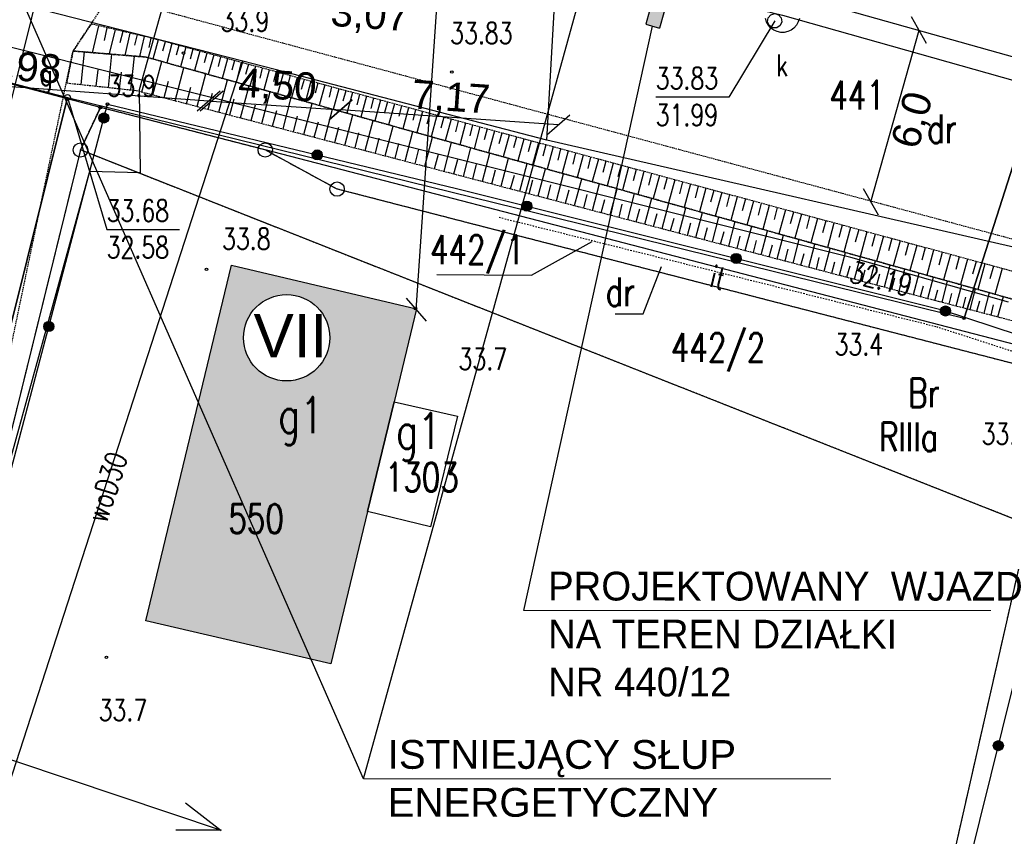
# Model space of a CAD drawing. Header units: millimetres. Extents: x 1427 to 82594, y 2364 to 16149.
# Tile 35 of 58: x 25127 to 25811, y 12670 to 13238. Entities that reach past the tile are written whole.
import ezdxf
from ezdxf.enums import TextEntityAlignment as Align

# ---------------------------------------------------------------- set-up
doc = ezdxf.new("R2010")
doc.units = ezdxf.units.MM
for name, pattern in [('1', [2, 1, -1]), ('2', [1, 0.5, -0.5]), ('424', [1.5, 1, -0.5]), ('9', [1.75, 1.25, -0.5]), ('901', [0])]:
    doc.linetypes.add(name, pattern=pattern)
for name, color, linetype in [('000_Inne__niezydentyfikowane_', 7, 'Continuous'), ('202-punkt_graniczny', 7, 'Continuous'), ('203-punkt_graniczny', 7, 'Continuous'), ('209-oznaczenie_konturu_klasyfik', 7, 'Continuous'), ('210-oznaczenie_konturu_uzytku_g', 7, 'Continuous'), ('211-numer_dzialki_ewidencyjnej', 7, 'Continuous'), ('218-kontur_uzytku_gruntowego', 7, 'Continuous'), ('219-dzialka_ewidencyjna', 7, 'Continuous'), ('312-budynek_ewidencyjny', 7, 'Continuous'), ('312-oznaczenie_budynku_ewidency', 7, 'Continuous'), ('inny_obiekt_zagospodarowania_te', 7, 'Continuous'), ('jezdnia', 7, 'Continuous'), ('komora_podziemna', 7, 'Continuous'), ('kraweznik', 7, 'Continuous'), ('obudowa_ochronna_przewodu', 7, 'Continuous'), ('ogrodzenie_trwale', 7, 'Continuous'), ('pikieta_naturalna', 7, 'Continuous'), ('pikieta_naturalna-Atr2', 7, 'Continuous'), ('pikieta_sztuczna', 7, 'Continuous'), ('pikieta_sztuczna-Atr2', 7, 'Continuous'), ('przewod_elektroenergetyczny_nis', 7, 'Continuous'), ('przewod_gazowy', 7, 'Continuous'), ('przewod_kanalizacyjny', 7, 'Continuous'), ('przewod_telekomunikacyjny_podzi', 7, 'Continuous'), ('przewod_wodociagowy', 7, 'Continuous'), ('przewod_wodociagowy-Atr1', 7, 'Continuous'), ('rzedna-Atr2', 7, 'Continuous'), ('rzedna-Atr3', 7, 'Continuous'), ('skarpa_nieumocniona', 7, 'Continuous'), ('wlaz_do_komory_lub_kanalu_-_kwa', 7, 'Continuous'), ('wlaz_do_komory_lub_kanalu_-_okr', 7, 'Continuous'), ('zasuwa_lub_zawor-Atr17', 7, 'Continuous')]:
    doc.layers.add(name, color=color, linetype=linetype)
doc.styles.add('ARIAL', font='arial.ttf')
doc.styles.get("Standard").update_dxf_attribs({"font": 'arial.ttf'})
doc.styles.add('STYL_ARIAL', font='simplex', dxfattribs={"width": 0.75, "oblique": 0.1})
doc.dimstyles.new('ISO-25', dxfattribs={"dimtxt": 2.5, "dimasz": 2.5, "dimexe": 1.25, "dimexo": 0.625, "dimtad": 1, "dimtxsty": 'Standard', "dimcen": 2.5, "dimadec": 0, "dimazin": 0, "dimtfac": 1, "dimtmove": 0, "dimatfit": 3, "dimfxl": 1, "dimarcsym": 0})

# ---------------------------------------------------------------- blocks, each defined once
blk = doc.blocks.new('202')
at = {"color": 0}
blk.add_circle((0, 0), 0.25, dxfattribs=at)
blk = doc.blocks.new('203')
at = {"color": 0}
blk.add_circle((0, 0), 0.05, dxfattribs=at)
blk = doc.blocks.new('US22')
at = {"color": 7}
blk.add_polyline3d([(0, 0.25, 0), (0.1352, 0.2103, 0), (0.2274, 0.1039, 0), (0.2475, -0.0356, 0), (0.1889, -0.1637, 0), (0.0704, -0.2399, 0), (-0.0704, -0.2399, 0), (-0.1889, -0.1637, 0), (-0.2475, -0.0356, 0), (-0.2274, 0.1039, 0), (-0.1352, 0.2103, 0), (0, 0.25, 0)], dxfattribs=at)
blk = doc.blocks.new('PW01')
at = {"color": 7}
blk.add_polyline3d([(0.045, 0, 0), (0.0318, -0.0318, 0), (0, -0.045, 0), (-0.0318, -0.0318, 0), (-0.045, 0, 0), (-0.0318, 0.0318, 0), (0, 0.045, 0), (0.0318, 0.0318, 0), (0.045, 0, 0)], dxfattribs=at)
blk = doc.blocks.new('_Oblique')
at = {"color": 0, "linetype": 'ByBlock', "lineweight": -2}
blk.add_line((-0.5, -0.5), (0.5, 0.5), dxfattribs=at)
blk = doc.blocks.new('*D32')
at = {"color": 0, "lineweight": -2, "transparency": 16777216}
blk.add_line((25407.43, 13257.95), (25338.01, 13262.97), dxfattribs=at)
at = {"layer": 'Defpoints', "color": 0, "transparency": 16777216}
for p in [(25346, 13373.61), (25415.42, 13368.59), (25338.01, 13262.97)]:
    blk.add_point(p, dxfattribs=at)
at = {"color": 0, "lineweight": -2, "transparency": 16777216, "xscale": 15, "yscale": 15, "zscale": 15}
for p, rotation in [((25338.01, 13262.97), 175.8665456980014), ((25407.43, 13257.95), 355.8665456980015)]:
    blk.add_blockref('_Oblique', p, dxfattribs=dict(at, rotation=rotation))
at = {"color": 0, "transparency": 16777216, "insert": (25370.26, 13239.83), "char_height": 20, "attachment_point": 5, "rotation": 355.86655}
blk.add_mtext('3,07', dxfattribs=at)
blk = doc.blocks.new('*D41')
at = {"color": 0, "lineweight": -2, "transparency": 16777216}
blk.add_line((24981.37, 13201.48), (25258.24, 13181.36), dxfattribs=at)
at = {"layer": 'Defpoints', "color": 0, "transparency": 16777216}
for p in [(25015.15, 13666.39), (25292.03, 13646.28), (25258.24, 13181.36)]:
    blk.add_point(p, dxfattribs=at)
at = {"color": 0, "lineweight": -2, "transparency": 16777216, "xscale": 15, "yscale": 15, "zscale": 15}
for p, rotation in [((24981.37, 13201.48), 175.8439405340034), ((25258.24, 13181.36), 355.8439405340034)]:
    blk.add_blockref('_Oblique', p, dxfattribs=dict(at, rotation=rotation))
at = {"color": 0, "transparency": 16777216, "insert": (25120.72, 13204.03), "char_height": 20, "attachment_point": 5, "rotation": 355.84394}
blk.add_mtext('13,98', dxfattribs=at)
blk = doc.blocks.new('*D42')
at = {"color": 0, "lineweight": -2, "transparency": 16777216}
blk.add_line((25260.25, 13181.22), (25350.04, 13175.09), dxfattribs=at)
at = {"layer": 'Defpoints', "color": 0, "transparency": 16777216}
for p in [(25289.16, 13604.38), (25378.95, 13598.25), (25350.04, 13175.09)]:
    blk.add_point(p, dxfattribs=at)
at = {"color": 0, "lineweight": -2, "transparency": 16777216, "xscale": 15, "yscale": 15, "zscale": 15}
for p, rotation in [((25260.25, 13181.22), 176.0915266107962), ((25350.04, 13175.09), 356.0915266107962)]:
    blk.add_blockref('_Oblique', p, dxfattribs=dict(at, rotation=rotation))
at = {"color": 0, "transparency": 16777216, "insert": (25306.01, 13190.77), "char_height": 20, "width": 28.5812, "attachment_point": 5, "rotation": 356.09153}
blk.add_mtext('4,50', dxfattribs=at)
blk = doc.blocks.new('*D43')
at = {"color": 0, "lineweight": -2, "transparency": 16777216}
blk.add_line((25501.29, 13164.75), (25350.04, 13175.09), dxfattribs=at)
at = {"layer": 'Defpoints', "color": 0, "transparency": 16777216}
for p in [(25381.82, 13640.14), (25533.06, 13629.81), (25350.04, 13175.09)]:
    blk.add_point(p, dxfattribs=at)
at = {"color": 0, "lineweight": -2, "transparency": 16777216, "xscale": 15, "yscale": 15, "zscale": 15}
for p, rotation in [((25350.04, 13175.09), 176.0915266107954), ((25501.29, 13164.75), 356.0915266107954)]:
    blk.add_blockref('_Oblique', p, dxfattribs=dict(at, rotation=rotation))
at = {"color": 0, "transparency": 16777216, "insert": (25426.53, 13182.53), "char_height": 20, "attachment_point": 5, "rotation": 356.09153}
blk.add_mtext('7,17', dxfattribs=at)
blk = doc.blocks.new('*D72')
at = {"color": 0, "lineweight": -2, "transparency": 16777216}
blk.add_line((25718.48, 13111.32), (25752.06, 13230.51), dxfattribs=at)
at = {"layer": 'Defpoints', "color": 0, "transparency": 16777216}
for p in [(25752.06, 13230.51), (25752.06, 13230.51), (25718.48, 13111.32)]:
    blk.add_point(p, dxfattribs=at)
at = {"color": 0, "lineweight": -2, "transparency": 16777216, "xscale": 15, "yscale": 15, "zscale": 15}
for p, rotation in [((25752.06, 13230.51), 74.26673900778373), ((25718.48, 13111.32), 254.2667390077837)]:
    blk.add_blockref('_Oblique', p, dxfattribs=dict(at, rotation=rotation))
at = {"color": 0, "transparency": 16777216, "insert": (25748.69, 13167.79), "char_height": 20, "attachment_point": 5, "rotation": 74.26674}
blk.add_mtext('6,0', dxfattribs=at)
blk = doc.blocks.new('*D104')
at = {"color": 0, "lineweight": -2, "transparency": 16777216}
blk.add_line((25402.57, 13036.15), (25443.55, 13635.92), dxfattribs=at)
at = {"layer": 'Defpoints', "color": 0, "transparency": 16777216}
for p in [(25443.55, 13635.92), (25443.55, 13635.92), (25402.57, 13036.15)]:
    blk.add_point(p, dxfattribs=at)
at = {"color": 0, "lineweight": -2, "transparency": 16777216, "xscale": 15, "yscale": 15, "zscale": 15}
for p, rotation in [((25443.55, 13635.92), 86.09151668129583), ((25402.57, 13036.15), 266.0915166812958)]:
    blk.add_blockref('_Oblique', p, dxfattribs=dict(at, rotation=rotation))
at = {"color": 0, "transparency": 16777216, "insert": (25410.45, 13336.9), "char_height": 20, "attachment_point": 5, "rotation": 86.09152}
blk.add_mtext('30,05', dxfattribs=at)

msp = doc.modelspace()

# ---------------------------------------------------------------- hatches: boundary and pattern name
at = {"transparency": 33554687}
h = msp.add_hatch(color=1, dxfattribs=at)
h.set_gradient(color1=(204, 0, 51), color2=(204, 0, 51))
h.paths.add_polyline_path([(25578.569, 13256.339), (25568.95, 13259.073), (25566.397, 13250.087), (25576.005, 13247.314)])
h.paths.add_polyline_path([(25575.702, 13246.248), (25576.005, 13247.314), (25566.397, 13250.087), (25565.983, 13248.631)])
h.paths.add_polyline_path([(25565.983, 13248.631), (25562.044, 13234.768), (25571.663, 13232.035), (25575.702, 13246.248)])
at = {"transparency": 33554585}
h = msp.add_hatch(color=1, dxfattribs=at)
h.set_gradient(color1=(228, 162, 119), color2=(228, 162, 119))
h.paths.add_polyline_path([(25387.147, 12972.073), (25402.649, 13036.464), (25401.947, 13036.173), (25401.311, 13036.437), (25400.955, 13037.293), (25274.147, 13067.073), (25251.194, 12971.872), (25329.605, 12793.032), (25343.147, 12789.873), (25368.747, 12895.873)])
h.paths.add_polyline_path([(25282.447, 13016.698, -1), (25342.447, 13016.698, -1)], flags=16)
h.paths.add_polyline_path([(25251.194, 12971.872), (25214.547, 12819.873), (25329.605, 12793.032)])
h.paths.add_polyline_path([(25281.799, 12986.797), (25348.041, 12986.797), (25348.041, 13048.618), (25281.799, 13048.618)], flags=24)
h.paths.add_polyline_path([(25266.947, 12875.873), (25315.518, 12875.873), (25315.518, 12905.873), (25266.947, 12905.873)], flags=24)
h.paths.add_polyline_path([(25298.214, 12933.756), (25336.309, 12933.756), (25336.309, 12983.756), (25298.214, 12983.756)], flags=24)

# ---------------------------------------------------------------- linework, layer by layer
at = {"color": 1}
for q in [(25016.274, 13507.679), (25557.517, 13402.869)]:
    msp.add_line((25365.993, 12710.039), q, dxfattribs=at)
at = {"lineweight": 30}
for p, q in [((25568.95, 13259.073), (25562.044, 13234.768)), ((25578.569, 13256.339), (25571.663, 13232.035)), ((25562.044, 13234.768), (25571.663, 13232.035))]:
    msp.add_line(p, q, dxfattribs=at)
msp.add_line((25477.383, 12827.076), (25566.854, 13233.401))
at = {"color": 7, "lineweight": 0}
msp.add_line((25477.383, 12827.076), (25802.053, 12827.076), dxfattribs=at)
at = {"color": 1, "lineweight": 0}
msp.add_line((25365.993, 12710.039), (25690.663, 12710.039), dxfattribs=at)
msp.add_circle((25312.447, 13016.698), 30)
at = {"layer": '000_Inne__niezydentyfikowane_', "color": 7}
for points in [[(25181.747, 13233.673, 0), (25177.347, 13214.873, 0)], [(25187.547, 13232.273, 0), (25185.547, 13223.473, 0)], [(25193.147, 13231.073, 0), (25189.147, 13214.073, 0)], [(25198.547, 13229.673, 0), (25196.547, 13221.673, 0)], [(25203.547, 13228.473, 0), (25199.947, 13213.073, 0)], [(25208.547, 13227.473, 0), (25206.747, 13220.073, 0)], [(25213.347, 13226.273, 0), (25210.147, 13212.273, 0)], [(25218.147, 13225.073, 0), (25216.747, 13218.473, 0)], [(25223.147, 13223.873, 0), (25219.547, 13210.473, 0)], [(25227.947, 13222.473, 0), (25226.147, 13215.873, 0)], [(25232.747, 13221.273, 0), (25229.147, 13207.873, 0)], [(25237.547, 13219.873, 0), (25235.747, 13213.273, 0)], [(25242.347, 13218.673, 0), (25238.747, 13205.073, 0)], [(25247.147, 13217.273, 0), (25245.347, 13210.473, 0)], [(25169.547, 13192.873, 0), (25171.947, 13215.473, 0)], [(25188.547, 13190.673, 0), (25190.947, 13213.873, 0)], [(25204.147, 13189.073, 0), (25206.747, 13212.473, 0)], [(25252.147, 13216.073, 0), (25248.347, 13202.473, 0)], [(25256.947, 13214.673, 0), (25255.147, 13207.873, 0)], [(25261.747, 13213.473, 0), (25257.947, 13199.873, 0)], [(25266.547, 13212.073, 0), (25264.747, 13205.273, 0)], [(25271.347, 13210.673, 0), (25267.747, 13197.073, 0)], [(25219.547, 13185.673, 0), (25225.747, 13208.873, 0)], [(25234.947, 13181.473, 0), (25240.947, 13204.473, 0)], [(25276.147, 13209.473, 0), (25274.347, 13202.673, 0)], [(25280.947, 13208.073, 0), (25277.347, 13194.473, 0)], [(25285.947, 13206.873, 0), (25283.947, 13199.873, 0)], [(25290.747, 13205.473, 0), (25286.947, 13191.673, 0)], [(25295.547, 13204.273, 0), (25293.747, 13197.273, 0)], [(25180.147, 13191.673, 0), (25181.347, 13203.073, 0)], [(25196.347, 13189.873, 0), (25197.547, 13201.473, 0)], [(25211.747, 13187.673, 0), (25214.947, 13199.273, 0)], [(25250.347, 13177.473, 0), (25256.347, 13200.273, 0)], [(25300.347, 13202.873, 0), (25296.547, 13189.073, 0)], [(25305.147, 13201.673, 0), (25303.347, 13194.673, 0)], [(25309.947, 13200.273, 0), (25306.147, 13186.273, 0)], [(25314.947, 13199.073, 0), (25312.947, 13191.873, 0)], [(25319.747, 13197.673, 0), (25315.947, 13183.673, 0)], [(25227.347, 13183.673, 0), (25230.347, 13195.073, 0)], [(25242.747, 13179.473, 0), (25245.747, 13190.873, 0)], [(25265.347, 13173.473, 0), (25271.347, 13196.073, 0)], [(25280.347, 13169.673, 0), (25286.347, 13191.873, 0)], [(25324.547, 13196.273, 0), (25322.547, 13189.273, 0)], [(25329.347, 13195.073, 0), (25325.547, 13180.873, 0)], [(25334.147, 13193.673, 0), (25332.347, 13186.673, 0)], [(25338.947, 13192.473, 0), (25335.147, 13178.273, 0)], [(25343.747, 13191.073, 0), (25341.947, 13184.073, 0)], [(25348.747, 13189.873, 0), (25344.747, 13175.473, 0)], [(25257.947, 13175.473, 0), (25260.947, 13186.873, 0)], [(25272.947, 13171.673, 0), (25275.947, 13182.873, 0)], [(25295.147, 13165.673, 0), (25300.947, 13187.673, 0)], [(25309.947, 13161.873, 0), (25315.547, 13183.673, 0)], [(25353.547, 13188.473, 0), (25351.547, 13181.273, 0)], [(25358.347, 13187.273, 0), (25354.347, 13172.873, 0)], [(25363.147, 13185.873, 0), (25361.147, 13178.673, 0)], [(25367.947, 13184.673, 0), (25364.147, 13170.073, 0)], [(25372.747, 13183.273, 0), (25370.947, 13176.073, 0)], [(25287.747, 13167.673, 0), (25290.747, 13178.673, 0)], [(25324.347, 13158.073, 0), (25330.147, 13179.673, 0)], [(25377.747, 13181.873, 0), (25373.747, 13167.473, 0)], [(25382.547, 13180.673, 0), (25380.547, 13173.273, 0)], [(25387.347, 13179.273, 0), (25383.347, 13164.673, 0)], [(25392.347, 13178.073, 0), (25390.347, 13170.673, 0)], [(25397.147, 13176.673, 0), (25393.147, 13162.073, 0)], [(25302.547, 13163.873, 0), (25305.547, 13174.673, 0)], [(25317.147, 13159.873, 0), (25319.947, 13170.873, 0)], [(25338.747, 13154.273, 0), (25344.347, 13175.673, 0)], [(25352.947, 13150.473, 0), (25358.547, 13171.673, 0)], [(25402.147, 13175.273, 0), (25400.147, 13168.073, 0)], [(25406.947, 13174.073, 0), (25402.947, 13159.273, 0)], [(25411.947, 13172.673, 0), (25409.947, 13165.273, 0)], [(25416.947, 13171.273, 0), (25412.947, 13156.473, 0)], [(25421.747, 13170.073, 0), (25419.747, 13162.473, 0)], [(25331.547, 13156.073, 0), (25334.547, 13166.873, 0)], [(25345.947, 13152.473, 0), (25348.747, 13163.073, 0)], [(25367.147, 13146.873, 0), (25372.547, 13167.673, 0)], [(25380.947, 13143.273, 0), (25386.547, 13163.873, 0)], [(25426.747, 13168.673, 0), (25422.747, 13153.673, 0)], [(25431.747, 13167.273, 0), (25429.747, 13159.873, 0)], [(25436.747, 13165.873, 0), (25432.747, 13150.873, 0)], [(25441.747, 13164.673, 0), (25439.747, 13157.073, 0)], [(25446.747, 13163.273, 0), (25442.747, 13148.073, 0)], [(25360.147, 13148.673, 0), (25362.747, 13159.273, 0)], [(25374.147, 13145.073, 0), (25376.747, 13155.473, 0)], [(25394.747, 13139.473, 0), (25400.147, 13160.073, 0)], [(25408.547, 13136.073, 0), (25413.747, 13156.273, 0)], [(25451.947, 13161.873, 0), (25449.747, 13154.273, 0)], [(25456.947, 13160.473, 0), (25452.747, 13145.273, 0)], [(25461.947, 13159.073, 0), (25459.947, 13151.473, 0)], [(25467.147, 13157.673, 0), (25462.947, 13142.473, 0)], [(25472.147, 13156.273, 0), (25470.147, 13148.673, 0)], [(25387.947, 13141.273, 0), (25390.547, 13151.673, 0)], [(25421.947, 13132.473, 0), (25427.147, 13152.473, 0)], [(25435.347, 13128.873, 0), (25440.547, 13148.673, 0)], [(25477.347, 13154.873, 0), (25473.147, 13139.673, 0)], [(25482.347, 13153.673, 0), (25480.347, 13145.873, 0)], [(25487.547, 13152.273, 0), (25483.347, 13136.873, 0)], [(25492.747, 13150.873, 0), (25490.547, 13143.073, 0)], [(25497.747, 13149.473, 0), (25493.547, 13133.873, 0)], [(25401.747, 13137.673, 0), (25404.347, 13147.873, 0)], [(25415.147, 13134.273, 0), (25417.947, 13144.273, 0)], [(25448.547, 13125.473, 0), (25453.747, 13145.073, 0)], [(25502.947, 13148.073, 0), (25500.947, 13140.273, 0)], [(25508.147, 13146.673, 0), (25503.947, 13131.073, 0)], [(25513.347, 13145.273, 0), (25511.347, 13137.473, 0)], [(25518.547, 13143.673, 0), (25514.347, 13128.073, 0)], [(25523.747, 13142.273, 0), (25521.747, 13134.473, 0)], [(25428.747, 13130.673, 0), (25431.347, 13140.673, 0)], [(25441.947, 13127.273, 0), (25444.547, 13137.073, 0)], [(25461.547, 13122.073, 0), (25466.747, 13141.473, 0)], [(25474.547, 13118.673, 0), (25479.547, 13137.873, 0)], [(25529.147, 13140.873, 0), (25524.747, 13125.273, 0)], [(25534.347, 13139.473, 0), (25532.147, 13131.673, 0)], [(25539.547, 13138.073, 0), (25535.347, 13122.273, 0)], [(25544.947, 13136.673, 0), (25542.747, 13128.673, 0)], [(25550.147, 13135.273, 0), (25545.947, 13119.273, 0)], [(25455.147, 13123.673, 0), (25457.747, 13133.473, 0)], [(25468.147, 13120.273, 0), (25470.747, 13129.873, 0)], [(25487.347, 13115.273, 0), (25492.347, 13134.273, 0)], [(25500.147, 13111.873, 0), (25504.947, 13130.673, 0)], [(25555.547, 13133.673, 0), (25553.347, 13125.873, 0)], [(25560.747, 13132.273, 0), (25556.547, 13116.273, 0)], [(25566.147, 13130.873, 0), (25563.947, 13122.873, 0)], [(25571.547, 13129.473, 0), (25567.147, 13113.473, 0)], [(25576.947, 13128.073, 0), (25574.747, 13119.873, 0)], [(25480.947, 13116.873, 0), (25483.547, 13126.473, 0)], [(25493.747, 13113.473, 0), (25496.147, 13123.073, 0)], [(25512.547, 13108.673, 0), (25517.547, 13127.273, 0)], [(25525.147, 13105.273, 0), (25529.947, 13123.873, 0)], [(25582.347, 13126.473, 0), (25577.947, 13110.473, 0)], [(25587.747, 13125.073, 0), (25585.547, 13116.873, 0)], [(25593.147, 13123.673, 0), (25588.747, 13107.273, 0)], [(25598.547, 13122.073, 0), (25596.347, 13114.073, 0)], [(25506.347, 13110.273, 0), (25508.747, 13119.673, 0)], [(25518.947, 13106.873, 0), (25521.347, 13116.273, 0)], [(25537.347, 13102.073, 0), (25542.147, 13120.273, 0)], [(25549.547, 13098.873, 0), (25554.347, 13117.073, 0)], [(25603.947, 13120.673, 0), (25599.547, 13104.273, 0)], [(25609.347, 13119.073, 0), (25607.147, 13111.073, 0)], [(25614.947, 13117.673, 0), (25610.347, 13101.273, 0)], [(25620.347, 13116.273, 0), (25618.147, 13108.073, 0)], [(25625.747, 13114.673, 0), (25621.347, 13098.273, 0)], [(25531.147, 13103.673, 0), (25533.547, 13112.873, 0)], [(25543.547, 13100.473, 0), (25545.747, 13109.673, 0)], [(25561.547, 13095.673, 0), (25566.347, 13113.673, 0)], [(25573.547, 13092.673, 0), (25578.147, 13110.273, 0)], [(25631.347, 13113.273, 0), (25629.147, 13104.873, 0)], [(25636.947, 13111.673, 0), (25632.347, 13095.073, 0)], [(25642.347, 13110.273, 0), (25640.147, 13101.873, 0)], [(25647.947, 13108.673, 0), (25643.547, 13092.073, 0)], [(25555.547, 13097.273, 0), (25557.947, 13106.273, 0)], [(25567.547, 13094.073, 0), (25569.947, 13103.073, 0)], [(25585.347, 13089.473, 0), (25589.947, 13107.073, 0)], [(25596.947, 13086.473, 0), (25601.547, 13103.873, 0)], [(25653.547, 13107.273, 0), (25651.347, 13098.873, 0)], [(25659.147, 13105.673, 0), (25654.547, 13088.873, 0)], [(25664.747, 13104.073, 0), (25662.547, 13095.873, 0)], [(25670.347, 13102.673, 0), (25665.747, 13085.873, 0)], [(25675.947, 13101.073, 0), (25673.747, 13092.673, 0)], [(25579.347, 13091.073, 0), (25581.747, 13099.873, 0)], [(25591.147, 13087.873, 0), (25593.347, 13096.673, 0)], [(25608.547, 13083.473, 0), (25612.947, 13100.473, 0)], [(25619.947, 13080.473, 0), (25624.347, 13097.473, 0)], [(25631.147, 13077.473, 0), (25635.747, 13094.273, 0)], [(25681.547, 13099.673, 0), (25676.947, 13082.673, 0)], [(25687.347, 13098.073, 0), (25684.947, 13089.673, 0)], [(25692.947, 13096.473, 0), (25688.347, 13079.473, 0)], [(25698.547, 13095.073, 0), (25696.347, 13086.473, 0)], [(25602.747, 13084.873, 0), (25604.947, 13093.473, 0)], [(25614.147, 13081.873, 0), (25616.547, 13090.473, 0)], [(25625.547, 13078.873, 0), (25627.747, 13087.273, 0)], [(25642.347, 13074.473, 0), (25646.747, 13091.073, 0)], [(25653.547, 13071.473, 0), (25657.947, 13088.073, 0)], [(25704.347, 13093.473, 0), (25699.747, 13076.273, 0)], [(25710.147, 13091.873, 0), (25707.747, 13083.273, 0)], [(25715.747, 13090.273, 0), (25711.147, 13073.073, 0)], [(25721.547, 13088.673, 0), (25719.147, 13080.073, 0)], [(25727.347, 13087.273, 0), (25722.547, 13069.873, 0)], [(25636.947, 13075.873, 0), (25639.147, 13084.273, 0)], [(25647.947, 13073.073, 0), (25650.147, 13081.273, 0)], [(25664.547, 13068.673, 0), (25668.747, 13085.073, 0)], [(25675.347, 13065.873, 0), (25679.547, 13081.873, 0)], [(25733.147, 13085.673, 0), (25730.747, 13077.073, 0)], [(25738.947, 13084.073, 0), (25734.147, 13066.673, 0)], [(25744.747, 13082.473, 0), (25742.347, 13073.873, 0)], [(25750.547, 13080.873, 0), (25745.747, 13063.473, 0)], [(25658.947, 13070.073, 0), (25661.147, 13078.273, 0)], [(25669.947, 13067.273, 0), (25672.147, 13075.273, 0)], [(25686.147, 13063.073, 0), (25690.347, 13078.873, 0)], [(25696.747, 13060.273, 0), (25700.947, 13076.073, 0)], [(25756.347, 13079.273, 0), (25753.947, 13070.673, 0)], [(25762.147, 13077.673, 0), (25757.547, 13060.273, 0)], [(25768.147, 13076.073, 0), (25765.747, 13067.273, 0)], [(25773.947, 13074.473, 0), (25769.147, 13056.873, 0)], [(25680.747, 13064.473, 0), (25682.747, 13072.473, 0)], [(25691.347, 13061.673, 0), (25693.547, 13069.473, 0)], [(25701.947, 13058.873, 0), (25704.147, 13066.673, 0)], [(25707.147, 13057.473, 0), (25711.347, 13073.073, 0)], [(25717.547, 13054.673, 0), (25721.747, 13070.273, 0)], [(25727.947, 13052.073, 0), (25731.947, 13067.273, 0)], [(25779.947, 13072.873, 0), (25777.547, 13064.073, 0)], [(25785.747, 13071.273, 0), (25780.947, 13053.673, 0)], [(25791.747, 13069.673, 0), (25789.347, 13060.873, 0)], [(25797.747, 13068.073, 0), (25792.947, 13050.273, 0)], [(25803.747, 13066.473, 0), (25801.347, 13057.673, 0)], [(25712.547, 13056.073, 0), (25714.547, 13063.873, 0)], [(25722.747, 13053.273, 0), (25724.747, 13061.073, 0)], [(25738.147, 13049.273, 0), (25742.147, 13064.473, 0)], [(25748.147, 13046.673, 0), (25752.147, 13061.673, 0)], [(25809.747, 13064.873, 0), (25804.747, 13046.873, 0)], [(25733.147, 13050.673, 0), (25735.147, 13058.273, 0)], [(25743.147, 13048.073, 0), (25745.147, 13055.473, 0)], [(25753.147, 13045.273, 0), (25755.147, 13052.873, 0)], [(25758.147, 13044.073, 0), (25762.147, 13058.873, 0)], [(25768.147, 13041.473, 0), (25771.947, 13056.073, 0)], [(25777.947, 13038.873, 0), (25781.747, 13053.473, 0)], [(25763.147, 13042.673, 0), (25765.147, 13050.073, 0)], [(25772.947, 13040.073, 0), (25774.947, 13047.473, 0)], [(25787.547, 13036.273, 0), (25791.347, 13050.673, 0)], [(25797.347, 13033.873, 0), (25800.947, 13048.073, 0)], [(25782.747, 13037.673, 0), (25784.547, 13044.873, 0)], [(25792.347, 13035.073, 0), (25794.347, 13042.273, 0)], [(25802.147, 13032.473, 0), (25803.947, 13039.673, 0)], [(25806.947, 13031.273, 0), (25810.747, 13045.273, 0)]]:
    msp.add_polyline3d(points, dxfattribs=at)
at = {"layer": '210-oznaczenie_konturu_uzytku_g', "color": 3}
msp.add_polyline3d([(25540.923, 13033.443, 0), (25560.323, 13033.443, 0), (25573.071, 13066.145, 0)], dxfattribs=at)
at = {"layer": '218-kontur_uzytku_gruntowego', "color": 3, "linetype": '2'}
for points in [[(25182.947, 13176.873, 0), (25169.147, 13147.273, 0)], [(25169.147, 13147.273, 0), (25182.947, 13176.873, 0)], [(25297.547, 13147.273, 0), (25182.947, 13176.873, 0)], [(25169.147, 13147.273, 0), (25028.147, 12574.873, 0)], [(25828.147, 12886.673, 0), (25169.147, 13147.273, 0)], [(25347.547, 13120.073, 0), (25297.547, 13147.273, 0)], [(25875.747, 12983.673, 0), (25347.547, 13120.073, 0)], [(25828.147, 12886.673, 0), (25694.289, 12296.261, 0)]]:
    msp.add_polyline3d(points, dxfattribs=at)
at = {"layer": '219-dzialka_ewidencyjna', "color": 7}
for points in [[(25182.947, 13176.873, 0), (25087.547, 13201.873, 0)], [(25182.947, 13176.873, 0), (25169.147, 13147.273, 0)], [(25297.547, 13147.273, 0), (25182.947, 13176.873, 0)], [(25169.147, 13147.273, 0), (25028.147, 12574.873, 0)], [(25828.147, 12886.673, 0), (25169.147, 13147.273, 0)], [(25879.147, 12996.273, 0), (25297.547, 13147.273, 0)], [(25347.547, 13120.073, 0), (25297.547, 13147.273, 0)], [(25875.747, 12983.673, 0), (25347.547, 13120.073, 0)], [(25828.147, 12886.673, 0), (25694.289, 12296.261, 0)]]:
    msp.add_polyline3d(points, dxfattribs=at)
at = {"layer": '312-budynek_ewidencyjny', "color": 7}
for points in [[(25214.547, 12819.873, 0), (25274.147, 13067.073, 0)], [(25274.147, 13067.073, 0), (25402.747, 13036.873, 0)], [(25402.747, 13036.873, 0), (25387.147, 12972.073, 0)], [(25368.747, 12895.873, 0), (25387.147, 12972.073, 0)], [(25387.147, 12972.073, 0), (25368.747, 12895.873, 0)], [(25387.147, 12972.073, 0), (25431.147, 12962.273, 0)], [(25431.147, 12962.273, 0), (25412.547, 12885.273, 0)], [(25368.747, 12895.873, 0), (25343.147, 12789.873, 0)], [(25412.547, 12885.273, 0), (25368.747, 12895.873, 0)], [(25343.147, 12789.873, 0), (25214.547, 12819.873, 0)]]:
    msp.add_polyline3d(points, dxfattribs=at)
at = {"layer": 'inny_obiekt_zagospodarowania_te', "color": 7, "linetype": '1'}
msp.add_polyline3d([(25460.147, 13100.473, 0), (25764.147, 13024.473, 0), (25867.947, 12990.873, 0)], dxfattribs=at)
at = {"layer": 'jezdnia', "color": 7, "linetype": '424'}
for points in [[(25109.747, 12957.273, 0), (25163.947, 13216.073, 0), (25176.547, 13234.873, 0), (25187.147, 13251.073, 0), (25202.347, 13262.273, 0), (25198.947, 13263.073, 0), (25074.947, 13294.073, 0), (25101.947, 13266.873, 0), (25108.347, 13242.273, 0), (25048.147, 12967.273, 0), (25109.747, 12957.273, 0)], [(25222.147, 13245.273, 0), (25879.347, 13068.673, 0), (25914.147, 13039.473, 0), (25985.747, 13004.273, 0), (26012.747, 13034.673, 0), (26180.347, 12922.073, 0), (26184.747, 12932.273, 0), (26198.947, 12940.073, 0), (26211.947, 12942.073, 0), (26222.947, 12938.673, 0), (26228.147, 12978.473, 0), (26472.947, 12929.873, 0), (26496.793, 12924.331, 0)]]:
    msp.add_polyline3d(points, dxfattribs=at)
at = {"layer": 'komora_podziemna', "color": 34}
msp.add_polyline3d([(25668.947, 13238.673, 0), (25668.147, 13236.273, 0), (25666.947, 13234.073, 0), (25665.147, 13232.073, 0), (25663.147, 13230.673, 0), (25660.947, 13229.673, 0), (25658.347, 13229.073, 0), (25655.947, 13229.073, 0), (25653.347, 13229.673, 0), (25651.147, 13230.673, 0), (25649.147, 13232.073, 0), (25647.347, 13234.073, 0), (25646.147, 13236.273, 0), (25645.347, 13238.673, 0)], dxfattribs=at)
at = {"layer": 'kraweznik', "color": 7}
msp.add_polyline3d([(25379.427, 13425.093, 0), (25376.807, 13414.493, 0), (25368.547, 13383.073, 0), (25362.687, 13353.053, 0), (25380.447, 13326.533, 0), (25612.067, 13269.953, 0), (25897.747, 13189.473, 0)], dxfattribs=at)
at = {"layer": 'obudowa_ochronna_przewodu', "color": 52}
msp.add_polyline3d([(25841.947, 13212.673, 0), (25783.347, 13030.273, 0)], dxfattribs=at)
at = {"layer": 'obudowa_ochronna_przewodu', "color": 7}
msp.add_polyline3d([(25160.147, 13183.873, 0), (25005.947, 12565.673, 0), (24935.347, 12332.473, 0)], dxfattribs=at)
at = {"layer": 'ogrodzenie_trwale', "color": 7, "linetype": '901'}
for points in [[(25108.747, 12879.473, 0), (25187.947, 13179.073, 0)], [(25187.947, 13179.073, 0), (25430.547, 13120.473, 0), (25768.147, 13036.073, 0), (25873.747, 13001.273, 0), (25938.547, 12970.673, 0), (25979.947, 12920.473, 0), (26052.947, 12812.873, 0), (26092.347, 12742.873, 0), (26162.747, 12615.673, 0), (26198.347, 12546.073, 0)], [(25698.823, 12296.301, 0), (25873.747, 13001.273, 0)]]:
    msp.add_polyline3d(points, dxfattribs=at)
at = {"layer": 'ogrodzenie_trwale', "color": 7}
for centre, radius in [((25185.419, 13169.509), 3.5), ((25185.419, 13169.509), 3.15), ((25185.419, 13169.509), 2.8), ((25185.419, 13169.509), 2.45), ((25185.419, 13169.509), 2.1), ((25185.419, 13169.509), 1.75), ((25185.419, 13169.509), 1.4), ((25185.419, 13169.509), 1.05), ((25185.419, 13169.509), 0.7), ((25333.753, 13143.853), 3.5), ((25333.753, 13143.853), 3.15), ((25333.753, 13143.853), 2.8), ((25333.753, 13143.853), 2.45), ((25333.753, 13143.853), 2.1), ((25333.753, 13143.853), 1.75), ((25333.753, 13143.853), 1.4), ((25333.753, 13143.853), 1.05), ((25333.753, 13143.853), 0.7), ((25479.465, 13108.243), 3.5), ((25479.465, 13108.243), 3.15), ((25479.465, 13108.243), 2.8), ((25479.465, 13108.243), 2.45), ((25479.465, 13108.243), 2.1), ((25479.465, 13108.243), 1.75), ((25479.465, 13108.243), 1.4), ((25479.465, 13108.243), 1.05), ((25479.465, 13108.243), 0.7), ((25624.985, 13071.863), 3.5), ((25624.985, 13071.863), 3.15), ((25624.985, 13071.863), 2.8), ((25624.985, 13071.863), 2.45), ((25624.985, 13071.863), 2.1), ((25624.985, 13071.863), 1.75), ((25624.985, 13071.863), 1.4), ((25624.985, 13071.863), 1.05), ((25624.985, 13071.863), 0.7), ((25770.457, 13035.311), 3.5), ((25770.457, 13035.311), 3.15), ((25770.457, 13035.311), 2.8), ((25770.457, 13035.311), 2.45), ((25770.457, 13035.311), 2.1), ((25770.457, 13035.311), 1.75), ((25770.457, 13035.311), 1.4), ((25770.457, 13035.311), 1.05), ((25770.457, 13035.311), 0.7), ((25147.083, 13024.491), 3.5), ((25147.083, 13024.491), 3.15), ((25147.083, 13024.491), 2.8), ((25147.083, 13024.491), 2.45), ((25147.083, 13024.491), 2.1), ((25147.083, 13024.491), 1.75), ((25147.083, 13024.491), 1.4), ((25147.083, 13024.491), 1.05), ((25147.083, 13024.491), 0.7), ((25807.195, 12733.057), 3.5), ((25807.195, 12733.057), 3.15), ((25807.195, 12733.057), 2.8), ((25807.195, 12733.057), 2.45), ((25807.195, 12733.057), 2.1), ((25807.195, 12733.057), 1.75), ((25807.195, 12733.057), 1.4), ((25807.195, 12733.057), 1.05), ((25807.195, 12733.057), 0.7)]:
    msp.add_circle(centre, radius, dxfattribs=at)
at = {"layer": 'przewod_elektroenergetyczny_nis', "color": 1}
for points in [[(24982.245, 12769.731, 0), (25267.041, 12674.203, 0), (25235.353, 12674.203, 0)], [(25242.253, 12693.369, 0), (25266.927, 12674.169, 0)]]:
    msp.add_polyline3d(points, dxfattribs=at)
at = {"layer": 'przewod_gazowy', "color": 40}
for points in [[(25814.147, 13041.473, 0), (25704.747, 13072.473, 0), (24976.347, 13254.873, 0), (24600.147, 13348.273, 0), (24461.347, 13388.073, 0), (24454.947, 13366.273, 0)], [(24454.947, 13366.273, 0), (25160.147, 13183.873, 0), (25783.347, 13030.273, 0), (25841.947, 13212.673, 0), (26541.347, 13051.473, 0), (26611.111, 13041.135, 0)], [(24935.347, 12332.473, 0), (25005.947, 12565.673, 0), (25160.147, 13183.873, 0)]]:
    msp.add_polyline3d(points, dxfattribs=at)
at = {"layer": 'przewod_kanalizacyjny', "color": 34}
for points in [[(25164.947, 13360.073, 0), (25003.747, 12709.273, 0), (24938.147, 12450.073, 0), (24930.747, 12420.673, 0)], [(25164.947, 13360.073, 0), (25657.147, 13241.073, 0), (26332.747, 13050.273, 0), (26609.485, 12973.383, 0)]]:
    msp.add_polyline3d(points, dxfattribs=at)
at = {"layer": 'przewod_telekomunikacyjny_podzi', "color": 30}
msp.add_polyline3d([(25266.947, 13389.673, 0), (25223.947, 13238.673, 0), (25209.947, 13189.073, 0), (25210.547, 13131.273, 0), (25175.347, 13132.273, 0), (25006.947, 12520.873, 0), (24937.147, 12319.673, 0)], dxfattribs=at)
at = {"layer": 'przewod_wodociagowy', "color": 5}
for points in [[(25855.147, 13071.073, 0), (25493.347, 13154.073, 0), (25310.747, 13201.673, 0), (25281.947, 13209.073, 0), (24328.347, 13452.873, 0), (24159.747, 13499.273, 0), (23467.947, 13676.673, 0), (23252.347, 13733.273, 0), (23237.147, 13735.873, 0)], [(25493.347, 13154.073, 0), (25520.625, 13634.667, 0)], [(25281.947, 13209.073, 0), (24989.347, 12304.873, 0)]]:
    msp.add_polyline3d(points, dxfattribs=at)
at = {"layer": 'rzedna-Atr2', "color": 7}
for points in [[(25651.747, 13237.073, 0), (25619.747, 13184.073, 0), (25569.007, 13184.073, 0)], [(25160.147, 13183.873, 0), (25187.347, 13092.073, 0), (25238.087, 13092.073, 0)]]:
    msp.add_polyline3d(points, dxfattribs=at)
at = {"layer": 'skarpa_nieumocniona', "color": 7, "linetype": '9'}
for points in [[(25163.947, 13216.073, 0), (25214.747, 13211.873, 0), (25874.547, 13027.473, 0), (25919.347, 13006.073, 0), (25947.947, 12985.273, 0), (26009.147, 12924.273, 0), (26077.347, 12822.473, 0), (26115.347, 12758.073, 0), (26183.147, 12643.673, 0), (26220.747, 12573.073, 0), (26236.947, 12578.073, 0), (26219.147, 12631.873, 0), (26169.147, 12731.073, 0), (26083.747, 12855.673, 0), (26024.147, 12928.673, 0), (25954.947, 12994.673, 0), (25926.947, 13013.673, 0), (25881.347, 13045.473, 0), (25218.547, 13225.073, 0), (25176.547, 13234.873, 0), (25163.947, 13216.073, 0)], [(25163.947, 13216.073, 0), (25214.747, 13211.873, 0), (25874.547, 13027.473, 0), (25919.347, 13006.073, 0), (25947.947, 12985.273, 0), (26009.147, 12924.273, 0), (26077.347, 12822.473, 0), (26115.347, 12758.073, 0), (26183.147, 12643.673, 0), (26220.747, 12573.073, 0), (26236.947, 12578.073, 0), (26219.147, 12631.873, 0), (26169.147, 12731.073, 0), (26083.747, 12855.673, 0), (26024.147, 12928.673, 0), (25954.947, 12994.673, 0), (25926.947, 13013.673, 0), (25881.347, 13045.473, 0), (25218.547, 13225.073, 0), (25176.547, 13234.873, 0), (25163.947, 13216.073, 0)], [(26198.547, 12557.473, 0), (26220.747, 12573.073, 0), (26183.147, 12643.673, 0), (26115.347, 12758.073, 0), (26077.347, 12822.473, 0), (26009.147, 12924.273, 0), (25947.947, 12985.273, 0), (25919.347, 13006.073, 0), (25874.547, 13027.473, 0), (25214.747, 13211.873, 0), (25163.947, 13216.073, 0), (25159.547, 13193.873, 0), (25207.947, 13188.673, 0), (25871.547, 13014.273, 0), (25911.547, 12993.273, 0), (25940.147, 12976.073, 0), (25999.347, 12919.473, 0), (26066.547, 12811.473, 0), (26099.547, 12747.673, 0), (26168.147, 12630.273, 0), (26198.547, 12557.473, 0)], [(26198.547, 12557.473, 0), (26220.747, 12573.073, 0), (26183.147, 12643.673, 0), (26115.347, 12758.073, 0), (26077.347, 12822.473, 0), (26009.147, 12924.273, 0), (25947.947, 12985.273, 0), (25919.347, 13006.073, 0), (25874.547, 13027.473, 0), (25214.747, 13211.873, 0), (25163.947, 13216.073, 0), (25159.547, 13193.873, 0), (25207.947, 13188.673, 0), (25871.547, 13014.273, 0), (25911.547, 12993.273, 0), (25940.147, 12976.073, 0), (25999.347, 12919.473, 0), (26066.547, 12811.473, 0), (26099.547, 12747.673, 0), (26168.147, 12630.273, 0), (26198.547, 12557.473, 0)]]:
    msp.add_polyline3d(points, dxfattribs=at)
at = {"layer": 'wlaz_do_komory_lub_kanalu_-_kwa', "color": 7}
msp.add_polyline3d([(25416.907, 13060.733, 0), (25482.613, 13060.113, 0), (25524.763, 13083.669, 0)], dxfattribs=at)
at = {"layer": 'zasuwa_lub_zawor-Atr17', "color": 52}
msp.add_polyline3d([(25158.661, 13182.575, 0), (25158.139, 13184.015, 0), (25158.787, 13185.401, 0), (25160.227, 13185.923, 0), (25161.613, 13185.273, 0), (25162.135, 13183.835, 0), (25161.485, 13182.449, 0), (25160.047, 13181.927, 0), (25158.661, 13182.575, 0)], dxfattribs=at)

# ---------------------------------------------------------------- block references
at = {"layer": '202-punkt_graniczny', "color": 7, "xscale": 20, "yscale": 20, "zscale": 20}
for p in [(25169.147, 13147.273), (25297.547, 13147.273), (25347.547, 13120.073)]:
    msp.add_blockref('202', p, dxfattribs=at)
at = {"layer": '203-punkt_graniczny', "color": 7, "xscale": 20, "yscale": 20, "zscale": 20}
msp.add_blockref('203', (25182.947, 13176.873), dxfattribs=at)
at = {"layer": 'pikieta_naturalna', "color": 7, "xscale": 20, "yscale": 20, "zscale": 20}
for p in [(25240.747, 13214.673), (25187.947, 13179.073), (25256.747, 13064.273), (25401.947, 13037.073), (25783.347, 13030.273), (25187.147, 12794.473)]:
    msp.add_blockref('PW01', p, dxfattribs=at)
at = {"layer": 'pikieta_sztuczna', "color": 7, "xscale": 20, "yscale": 20, "zscale": 20, "rotation": 180.0004199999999}
msp.add_blockref('PW01', (25427.347, 13201.473), dxfattribs=at)
at = {"layer": 'wlaz_do_komory_lub_kanalu_-_okr', "color": 7, "xscale": 20, "yscale": 20, "zscale": 20}
msp.add_blockref('US22', (25651.747, 13237.073), dxfattribs=at)

# ---------------------------------------------------------------- texts
at = {"insert": (25289.483, 13033.178), "char_height": 30, "attachment_point": 1}
msp.add_mtext_dynamic_manual_height_columns('VII', width=49.94873, gutter_width=12.5, heights=[0], dxfattribs=at)
at = {"char_height": 20, "attachment_point": 1, "rotation": 359.984437, "style": 'ARIAL'}
for s, insert in [('PROJEKTOWANY  WJAZD\\PNA TEREN DZIAŁKI ^JNR 440/12', (25494.104, 12854.021)), ('{\\C240;\\c2367469;ISTNIEJĄCY SŁUP ^JENERGETYCZNY}', (25382.714, 12736.984))]:
    msp.add_mtext_dynamic_manual_height_columns(s, width=850.08319, gutter_width=12.5, heights=[0], dxfattribs=dict(at, insert=insert))
at = {"layer": '209-oznaczenie_konturu_klasyfik', "color": 3, "style": 'STYL_ARIAL', "width": 0.75}
msp.add_text('RIIIa', height=20, dxfattribs=at).set_placement((25724.331, 12931.735), align=Align.BOTTOM_LEFT)
at = {"layer": '210-oznaczenie_konturu_uzytku_g', "color": 3, "style": 'STYL_ARIAL', "width": 0.75}
for s, p in [('dr', (25757.761, 13146.021)), ('dr', (25534.215, 13032.681)), ('Br', (25744.547, 12962.385))]:
    msp.add_text(s, height=20, dxfattribs=at).set_placement(p, align=Align.BOTTOM_LEFT)
at = {"layer": '211-numer_dzialki_ewidencyjnej', "color": 7, "style": 'STYL_ARIAL', "width": 0.75}
for s, p in [('441', (25689.777, 13195.429)), ('442/2', (25579.587, 13019.987))]:
    msp.add_text(s, height=20, dxfattribs=at).set_placement(p, align=Align.TOP_LEFT)
msp.add_text('442/1', height=20, dxfattribs=at).set_placement((25412.181, 13061.951), align=Align.BOTTOM_LEFT)
at = {"layer": '312-oznaczenie_budynku_ewidency', "color": 7, "style": 'STYL_ARIAL', "width": 0.75}
for s, height, p in [('g1', 25, (25306.547, 12975.423)), ('550', 20, (25271.947, 12900.873))]:
    msp.add_text(s, height=height, dxfattribs=at).set_placement(p, align=Align.TOP_LEFT)
msp.add_text('g1', height=25, dxfattribs=at).set_placement((25404.147, 12951.989), align=Align.MIDDLE_CENTER)
msp.add_text('1303', height=20, dxfattribs=at).set_placement((25380.747, 12903.785), align=Align.BOTTOM_LEFT)
at = {"layer": 'inny_obiekt_zagospodarowania_te', "color": 7, "style": 'STYL_ARIAL', "width": 0.75}
msp.add_text('it', height=15, rotation=345.963, dxfattribs=at).set_placement((25604.549, 13048.081), align=Align.BOTTOM_LEFT)
at = {"layer": 'pikieta_naturalna-Atr2', "color": 7, "style": 'STYL_ARIAL', "width": 0.75}
for s, p in [('33.9', (25266.547, 13225.107)), ('33.9', (25187.947, 13179.907)), ('33.8', (25267.547, 13073.507)), ('33.4', (25693.347, 13000.107)), ('33.7', (25431.947, 12989.907)), ('33.7', (25795.547, 12937.907)), ('33.7', (25181.747, 12745.707))]:
    msp.add_text(s, height=15, dxfattribs=at).set_placement(p, align=Align.BOTTOM_LEFT)
at = {"layer": 'pikieta_sztuczna-Atr2', "color": 7, "style": 'STYL_ARIAL', "width": 0.75}
msp.add_text('33.83', height=15, dxfattribs=at).set_placement((25426.147, 13216.507), align=Align.BOTTOM_LEFT)
at = {"layer": 'przewod_wodociagowy-Atr1', "color": 5, "style": 'STYL_ARIAL', "width": 0.75}
msp.add_text('woD30', height=15, rotation=72.068, dxfattribs=at).set_placement((25179.937, 12889.489), align=Align.MIDDLE_LEFT)
at = {"layer": 'rzedna-Atr2', "color": 34, "style": 'STYL_ARIAL', "width": 0.75}
msp.add_text('33.83', height=15, dxfattribs=at).set_placement((25569.007, 13185.047), align=Align.BOTTOM_LEFT)
at = {"layer": 'rzedna-Atr2', "color": 40, "style": 'STYL_ARIAL', "width": 0.75}
msp.add_text('33.68', height=15, dxfattribs=at).set_placement((25187.347, 13093.067), align=Align.BOTTOM_LEFT)
at = {"layer": 'rzedna-Atr2', "color": 7, "style": 'STYL_ARIAL', "width": 0.75}
msp.add_text('32.19', height=15, rotation=346.154, dxfattribs=at).set_placement((25701.747, 13051.283), align=Align.BOTTOM_LEFT)
at = {"layer": 'rzedna-Atr3', "color": 34, "style": 'STYL_ARIAL', "width": 0.75}
msp.add_text('31.99', height=15, dxfattribs=at).set_placement((25569.007, 13159.547), align=Align.BOTTOM_LEFT)
at = {"layer": 'rzedna-Atr3', "color": 40, "style": 'STYL_ARIAL', "width": 0.75}
msp.add_text('32.58', height=15, dxfattribs=at).set_placement((25187.347, 13067.547), align=Align.BOTTOM_LEFT)
at = {"layer": 'wlaz_do_komory_lub_kanalu_-_okr', "color": 7, "style": 'STYL_ARIAL', "width": 0.75}
msp.add_text('k', height=15, dxfattribs=at).set_placement((25652.747, 13194.107), align=Align.BOTTOM_LEFT)
at = {"layer": 'zasuwa_lub_zawor-Atr17', "color": 40, "style": 'STYL_ARIAL', "width": 0.75}
msp.add_text('g', height=15, dxfattribs=at).set_placement((25140.657, 13187.657), align=Align.BOTTOM_LEFT)

# ---------------------------------------------------------------- dimensions: what is measured, and where the dimension line sits
at = {"color": 1}
for p1, p2, distance, text, override, picture, middle in [((25015.152, 13666.394), (25292.026, 13646.276), -466.143, '13,98', {"dimtxt": 20, "dimasz": 15, "dimdec": 0, "dimblk1": 'Oblique', "dimblk2": 'Oblique', "dimsah": 1, "dimse1": 1, "dimse2": 1, "dimtmove": 2}, '*D41', (25120.723, 13204.028)), ((25402.574, 13036.155), (25443.551, 13635.923), 0, '30,05', {"dimtxt": 20, "dimasz": 15, "dimblk1": 'Oblique', "dimblk2": 'Oblique', "dimsah": 1, "dimse1": 1, "dimse2": 1, "dimtmove": 2}, '*D104', (25410.448, 13336.901)), ((25533.065, 13629.807), (25381.817, 13640.141), 466.139, '7,17', {"dimtxt": 20, "dimasz": 15, "dimdec": 0, "dimblk1": 'Oblique', "dimblk2": 'Oblique', "dimsah": 1, "dimse1": 1, "dimse2": 1, "dimtmove": 2}, '*D43', (25426.529, 13182.534)), ((25289.164, 13604.38), (25378.954, 13598.245), -424.145, '4,50', {"dimtxt": 20, "dimasz": 15, "dimdec": 0, "dimblk1": 'Oblique', "dimblk2": 'Oblique', "dimsah": 1, "dimse1": 1, "dimse2": 1, "dimtmove": 2}, '*D42', (25306.01, 13190.768))]:
    dim = msp.add_aligned_dim(p1=p1, p2=p2, distance=distance, text=text, dimstyle='ISO-25', override=override, dxfattribs=at)
    dim.commit()
    dim.dimension.update_dxf_attribs({"geometry": picture, "text_midpoint": middle})
for base, p1, p2, angle, text, override, picture, middle in [((25338.006, 13262.97), (25415.422, 13368.59), (25346.001, 13373.607), 175.866546, '3,07', {"dimtxt": 20, "dimasz": 15, "dimdec": 0, "dimblk1": 'Oblique', "dimblk2": 'Oblique', "dimsah": 1, "dimse1": 1, "dimse2": 1, "dimtmove": 2}, '*D32', (25370.26, 13239.834)), ((25752.058, 13230.515), (25718.478, 13111.316), (25752.058, 13230.515), 74.266739, '6,0', {"dimtxt": 20, "dimasz": 15, "dimblk1": 'Oblique', "dimblk2": 'Oblique', "dimsah": 1, "dimse1": 1, "dimse2": 1, "dimtmove": 2}, '*D72', (25748.69, 13167.792))]:
    dim = msp.add_linear_dim(base=base, p1=p1, p2=p2, angle=angle, text=text, dimstyle='ISO-25', override=override, dxfattribs=at)
    dim.commit()
    dim.dimension.update_dxf_attribs({"geometry": picture, "text_midpoint": middle, "dimtype": 161})

doc.saveas('drawing.dxf')
